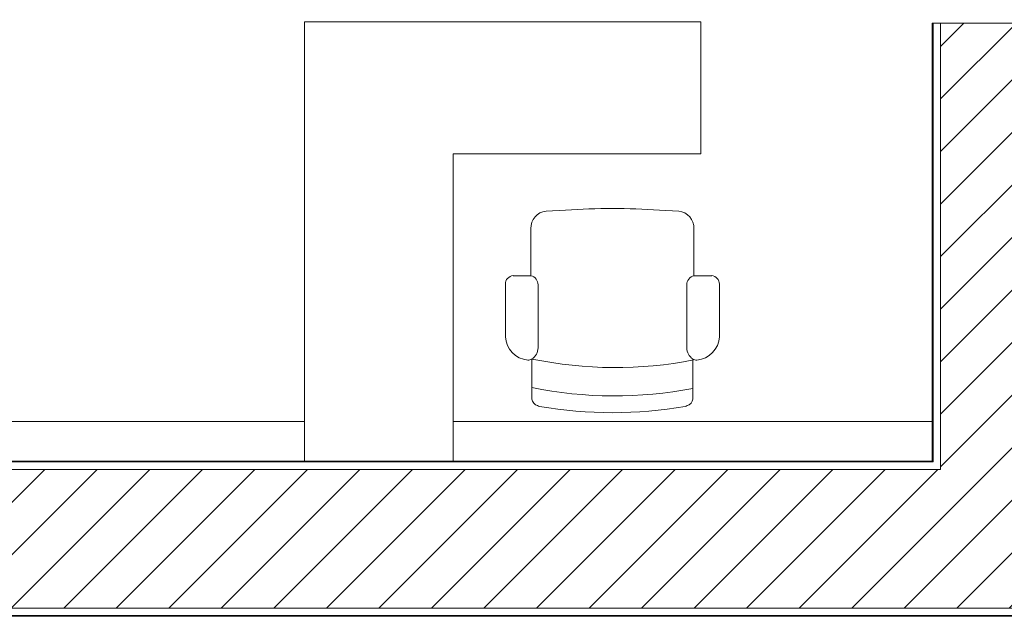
# Model space of a CAD drawing. Header units: metres. Extents: x 2.5 to 42.1, y -73.7 to -48.4.
# Tile 10 of 256: x 8.5 to 11.4, y -71.9 to -70.1. Entities that reach past the tile are written whole.
import ezdxf

# ---------------------------------------------------------------- set-up
doc = ezdxf.new("R2010")
doc.units = ezdxf.units.M
for name, color, linetype, lineweight in [('A-FLOR', 7, 'Continuous', 18), ('A-WALL', 7, 'Continuous', 18), ('A-WALL-PATT', 7, 'Continuous', 18), ('I-FURN', 7, 'Continuous', 18), ('S-BEAM', 7, 'Continuous', 18)]:
    doc.layers.add(name, color=color, linetype=linetype, lineweight=lineweight)
pattern_1 = [(50, (21.555, -62.929), (0.546555, -0.047815), [0.05715, -0.62865]), (355, (21.555, -62.929), (-0.105728, 0.573166), [0.04572, -0.50292]), (100.451, (21.601, -62.933), (0.440828, 0.525349), [0.04857, -0.53427]), (46.184, (21.555, -62.776), (0.813237, -0.12613), [0.08573, -0.94298]), (96.636, (21.623, -62.787), (0.712212, 0.742287), [0.07286, -0.80141]), (351.184, (21.555, -62.776), (0.712217, 0.742274), [0.06858, -0.75438]), (21, (21.631, -62.814), (0.454846, -0.306795), [0.05715, -0.62865]), (326, (21.631, -62.814), (0.185405, 0.55256), [0.04572, -0.50292]), (71.451, (21.669, -62.84), (0.640251, 0.245763), [0.04857, -0.53427]), (37.5, (21.555, -62.929), (0.009261, 0.2536672), [0.02515, -0.47168, 0.02515, -0.48539, -0.50482]), (37.5, (21.555, -62.929), (0.009261, 0.2536672), [-1.007, 0.02515, -0.47968]), (7.5, (21.555, -62.929), (0.200456, 0.300546), [0.02515, -0.26594, 0.02515, -0.46025, -0.1924]), (7.5, (21.555, -62.929), (0.200456, 0.300546), [-0.77648, 0.02515, -0.16726]), (327.5, (21.385, -62.929), (0.4067682, -0.0171882), [0.02515, -0.16535, 0.02515, -0.56921, -0.78867]), (327.5, (21.385, -62.929), (0.4067682, -0.0171882), [-0.78486, 0.02515, -0.76352]), (317.5, (21.309, -62.929), (0.444383, 0.0762794), [0.02515, -0.2225, 0.02515, -0.36957, -0.56007]), (317.5, (21.309, -62.929), (0.444383, 0.0762794), [-0.64237, 0.02515, -0.53492])]
pattern_2 = [(45, (21.555, -62.929), (-0.0795495, 0.0795495), [])]

# ---------------------------------------------------------------- blocks, each defined once
blk = doc.blocks.new('CADEIRA GIRATÓRIA OPERACIONAL COM BRAÇO - High Back Fully Upholstered-V8-TÉRREO _0_32m')
at = {"layer": 'I-FURN', "color": 253, "true_color": 0xaaaaaa}
for p, q in [((-0.1421, -0.0052), (-0.2007, -0.0078)), ((0.2007, -0.0078), (0.1421, -0.0052)), ((-0.2469, -0.0612), (-0.2469, -0.2036)), ((0.2469, -0.2036), (0.2469, -0.0612)), ((-0.2469, -0.2036), (-0.3007, -0.2036)), ((0.3007, -0.2036), (0.2469, -0.2036)), ((-0.3242, -0.2293), (-0.3242, -0.3887)), ((-0.2252, -0.2315), (-0.2252, -0.4225)), ((0.2252, -0.2315), (0.2252, -0.4225)), ((0.3242, -0.3887), (0.3242, -0.2293)), ((-0.2439, -0.4559), (-0.2439, -0.5772)), ((0.2439, -0.5772), (0.2439, -0.4559))]:
    blk.add_line(p, q, dxfattribs=at)
for centre, radius, start, end in [((0, -1.953), 1.953, 85.8275, 94.1725), ((-0.195, -0.0595), 0.052, 96.2753, 181.8688), ((0.195, -0.0595), 0.052, 358.1312, 83.7247), ((-0.2983, -0.2293), 0.0259, 95.2759, 180), ((-0.2539, -0.2315), 0.0287, 360, 75.9119), ((0.2539, -0.2315), 0.0287, 104.0881, 180), ((0.2983, -0.2293), 0.0259, 360, 84.7241), ((-0.2492, -0.3843), 0.0751, 183.3831, 264.7806), ((0.2492, -0.3843), 0.0751, 275.2194, 356.6169), ((-0.2643, -0.4225), 0.0391, 301.4893, 360), ((0.2643, -0.4225), 0.0391, 180, 238.5107), ((-0.2543, -0.4408), 0.0184, 264.7806, 304.7545), ((0.0083, 0.7541), 1.236, 258.2294, 281.0827), ((0.2543, -0.4408), 0.0184, 235.2455, 275.2194), ((0.2543, -0.4408), 0.0184, 235.2455, 275.2194), ((0.0063, 0.6682), 1.236, 258.3229, 281.0827), ((-0.2192, -0.5734), 0.0249, 188.7931, 252.7089), ((0.2192, -0.5734), 0.0249, 287.2911, 351.2069), ((-0.1985, -0.5252), 0.0773, 248.6542, 253.5306), ((0, 0.6572), 1.2757, 260.0509, 279.9491), ((0.1985, -0.5252), 0.0773, 286.4694, 291.3458)]:
    blk.add_arc(centre, radius, start, end, dxfattribs=at)
blk = doc.blocks.new('4 GRE - ESCOLA DE CINEMA E AUDIOVISUAL CINE REX R07_rvt-1-TÉRREO _0_32m')
at = {"layer": 'A-WALL-PATT', "true_color": 0xd4d4d4}
h = blk.add_hatch(dxfattribs=at)
h.set_pattern_fill('FP_9', color=254, style=0, pattern_type=2)
h.set_pattern_definition(pattern_1)
h.paths.add_polyline_path([(11.2223, -71.4719), (11.2223, -70.1455), (11.2198, -70.1455), (11.2198, -71.4719)])
h.paths.add_polyline_path([(11.2223, -68.4855), (11.2223, -68.3801), (11.2198, -68.3801), (11.2198, -68.4855)])
h.paths.add_polyline_path([(11.2223, -67.8851), (11.2223, -65.5719), (11.2198, -65.5719), (11.2198, -67.8851)])
h.paths.add_polyline_path([(11.2223, -63.7209), (11.2223, -58.8919), (11.2198, -58.8919), (11.2198, -63.7209)])
h.paths.add_polyline_path([(11.2223, -57.5884), (11.2223, -54.34), (11.2198, -54.34), (11.2198, -57.5884)])
h.paths.add_polyline_path([(11.2198, -54.3315), (11.2223, -54.3315), (11.2223, -54.1615), (11.2198, -54.1615), (11.2198, -54.3283)])
h = blk.add_hatch(dxfattribs=at)
h.set_pattern_fill('FP_10', color=254, style=0, pattern_type=2)
h.set_pattern_definition(pattern_2)
h.paths.add_polyline_path([(11.6948, -71.4969), (11.6948, -70.1455), (11.2448, -70.1455), (11.2448, -71.4969), (11.4437, -71.4969)])
h.paths.add_polyline_path([(11.2889, -68.4855), (11.6948, -68.4855), (11.6948, -65.5719), (11.2448, -65.5719), (11.2448, -68.4855)])
h.paths.add_polyline_path([(11.2448, -63.7209), (11.6948, -63.7209), (11.6948, -58.8919), (11.2448, -58.8919), (11.2448, -63.6391)])
h.paths.add_polyline_path([(11.2448, -57.5884), (11.6948, -57.5884), (11.6948, -54.16), (11.2448, -54.16), (11.2448, -57.498)])
h = blk.add_hatch(dxfattribs=at)
h.set_pattern_fill('FP_9', color=254, style=0, pattern_type=2)
h.set_pattern_definition(pattern_1)
h.paths.add_polyline_path([(11.2223, -71.4744), (11.2223, -71.4719), (6.067, -71.4719), (6.067, -71.4744), (11.1341, -71.4744)])
h.paths.add_polyline_path([(5.972, -71.4744), (5.972, -71.4719), (5.5162, -71.4719), (5.5162, -71.4744), (5.7173, -71.4744)])
h = blk.add_hatch(dxfattribs=at)
h.set_pattern_fill('FP_10', color=254, style=0, pattern_type=2)
h.set_pattern_definition(pattern_2)
h.paths.add_polyline_path([(11.1341, -71.9169), (11.6948, -71.9169), (11.6948, -71.4969), (5.0437, -71.4969), (5.0437, -71.9169), (9.8955, -71.9169)])
h = blk.add_hatch(dxfattribs=at)
h.set_pattern_fill('FP_9', color=254, style=0, pattern_type=2)
h.set_pattern_definition(pattern_1)
h.paths.add_polyline_path([(11.1341, -71.9419), (11.7198, -71.9419), (11.7198, -71.9394), (5.0187, -71.9394), (5.0187, -71.9419), (9.8955, -71.9419)])
at = {"layer": 'A-FLOR', "color": 253, "true_color": 0xaaaaaa}
for p, q in [((9.319, -70.1416), (9.319, -71.4719)), ((10.519, -70.1416), (9.319, -70.1416)), ((10.519, -70.5416), (10.519, -70.1416)), ((9.769, -71.4719), (9.769, -70.5416)), ((9.769, -70.5416), (10.519, -70.5416))]:
    blk.add_line(p, q, dxfattribs=at)
at = {"layer": 'A-WALL', "color": 253, "true_color": 0xaaaaaa}
for p, q in [((11.2198, -70.1455), (11.2198, -71.4719)), ((11.7198, -70.1455), (11.2198, -70.1455)), ((11.2223, -71.4719), (11.2223, -70.1455)), ((11.2448, -71.4719), (11.2448, -70.1455)), ((6.067, -71.4744), (11.2223, -71.4744)), ((11.2198, -71.4719), (6.0695, -71.4719)), ((11.2223, -71.4719), (11.2223, -71.4744)), ((11.2448, -71.4719), (11.2448, -71.4744)), ((11.2448, -71.4744), (11.2448, -71.4969)), ((6.0445, -71.4969), (11.2448, -71.4969)), ((5.0437, -71.9169), (11.6948, -71.9169)), ((5.0187, -71.9419), (11.7198, -71.9419)), ((5.0212, -71.9394), (11.7173, -71.9394))]:
    blk.add_line(p, q, dxfattribs=at)
at = {"layer": 'S-BEAM', "color": 253, "true_color": 0xaaaaaa}
for p, q in [((9.319, -71.352), (7.0617, -71.352)), ((11.2198, -71.352), (9.769, -71.352))]:
    blk.add_line(p, q, dxfattribs=at)
at = {"layer": 'I-FURN', "color": 253, "lineweight": 18, "true_color": 0xaaaaaa}
blk.add_blockref('CADEIRA GIRATÓRIA OPERACIONAL COM BRAÇO - High Back Fully Upholstered-V8-TÉRREO _0_32m', (10.2514, -70.7069), dxfattribs=at)

msp = doc.modelspace()

# ---------------------------------------------------------------- block references
at = {"lineweight": 5}
msp.add_blockref('4 GRE - ESCOLA DE CINEMA E AUDIOVISUAL CINE REX R07_rvt-1-TÉRREO _0_32m', (0, 0), dxfattribs=at)

doc.saveas('drawing.dxf')
